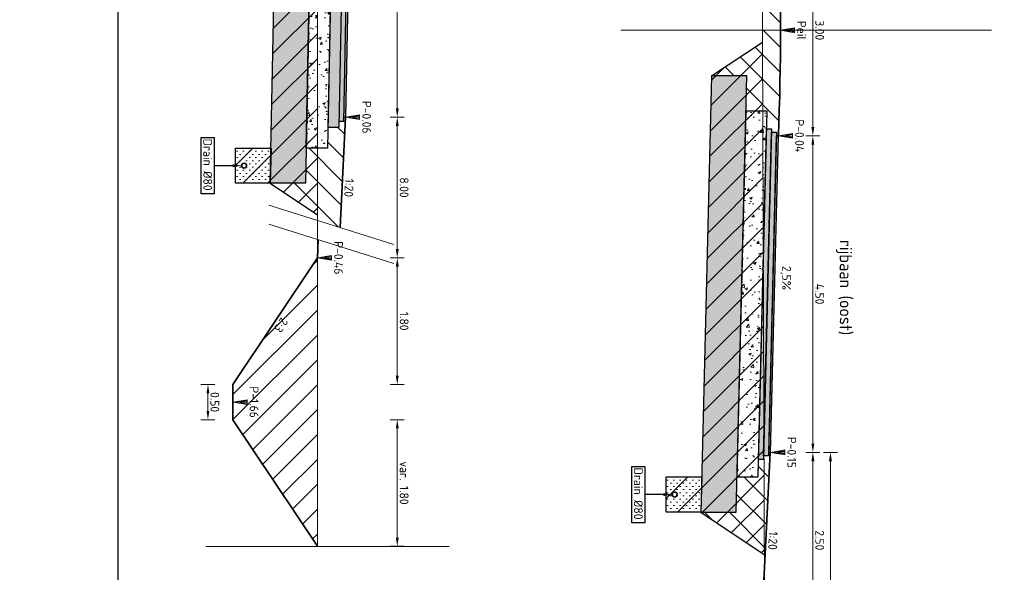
# Model space of a CAD drawing. Header units: metres. Extents: x 232680 to 233262, y 554200 to 554550.
# Tile 134 of 254: x 232738 to 232752, y 554471 to 554479. Entities that reach past the tile are written whole.
import ezdxf
from ezdxf.enums import TextEntityAlignment as Align

# ---------------------------------------------------------------- set-up
doc = ezdxf.new("R2010")
doc.units = ezdxf.units.M
doc.linetypes.add('AM-AS', pattern=[16, 10, -2, 2, -2])
doc.linetypes.add('XX-AFBREEK', pattern=[7, 4, -1, 1, -1])
doc.layers.get('Defpoints').update_dxf_attribs({"color": 241})
for name, color, linetype, lineweight in [('B-WE-GW-MAAIVELD-GD', 252, 'Continuous', 18), ('B-WE-VH-KANTOPSLUITING_TROTTOIRBAND_RWS-T25', 7, 'Continuous', 25), ('N-WE-AM-AS-GD', 7, 'AM-AS', 13), ('N-WE-GW-GROND_TEELAARDE-A', 252, 'Continuous', 15), ('N-WE-GW-GROND_ZAND_DRAINEERZAND-A', 7, 'Continuous', 18), ('N-WE-GW-GROND_ZAND_DRAINEERZAND-G', 7, 'Continuous', 25), ('N-WE-GW-MAAIVELD-035-GD', 7, 'Continuous', 35), ('N-WE-GW-ONTGRAVINGSVAK-AD', 8, 'Continuous', 13), ('N-WE-GW-ONTGRAVINGSVAK-GD', 7, 'Continuous', 25), ('N-WE-VH-KANTOPSLUITING_BETONRUG-M', 7, 'Continuous', 18), ('N-WE-VH-VERHARDING_ASFALT_DEKLAAG-GD', 7, 'Continuous', 25), ('N-WE-VH-VERHARDING_ASFALT_TUSSENLAAG_1-GD', 7, 'Continuous', 25), ('N-WE-VH-VERHARDING_ASFALT_TUSSENLAAG_2-GD', 7, 'Continuous', 25), ('N-WE-VH-VERHARDING_FUNDERING_GRANULAAT_MENG-AD', 252, 'Continuous', 18), ('N-WE-VH-VERHARDING_FUNDERING_GRANULAAT_MENG-GD', 7, 'Continuous', 25), ('N-WE-VH-VERHARDING_FUNDERING_ZAND-AD', 252, 'Continuous', 18), ('N-WE-VH-VERHARDING_FUNDERING_ZAND-GD', 7, 'Continuous', 25), ('N-WE-VH-VERKANTING-T25', 7, 'Continuous', 18), ('X-XX-AL-AFBREEKLIJN-G', 7, 'XX-AFBREEK', 13), ('X-XX-AL-T18', 7, 'Continuous', 18), ('X-XX-AL-T18-z', 7, 'Continuous', 18)]:
    doc.layers.add(name, color=color, linetype=linetype, lineweight=lineweight)
doc.layers.add('N-WE-VH-VERHARDING-AD', color=252, linetype='Continuous')
doc.styles.add('NLCS-ISO', font='NLCS-ISO.ttf')
doc.styles.add('NLCS-ISO-ANNOTATIEF-T18', font='NLCS-ISO.ttf', dxfattribs={"height": 1.8})
doc.styles.add('NLCS-ISO-ANNOTATIEF-T25', font='NLCS-ISO.ttf', dxfattribs={"height": 2.5})
doc.dimstyles.new('NLCS-ANNOTATIEF-T25-PIJL-X_L2_H1', dxfattribs={"dimtxt": 2.5, "dimasz": 2.5, "dimexe": 2, "dimexo": 2, "dimgap": 0.7, "dimtad": 1, "dimzin": 0, "dimdsep": 46, "dimtxsty": 'NLCS-ISO-ANNOTATIEF-T25', "dimcen": 0, "dimdle": 2, "dimclrd": 256, "dimclre": 256, "dimclrt": 256, "dimadec": 1, "dimazin": 0, "dimtfac": 1, "dimtofl": 0, "dimtmove": 1, "dimatfit": 0, "dimfxl": 2, "dimfxlon": 1, "dimtfillclr": 254, "dimtolj": 1, "dimtzin": 0, "dimlwd": 13, "dimlwe": 18, "dimarcsym": 0})
pattern_1 = [(37.50000000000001, (-0.1016178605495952, -2.328306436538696e-10), (-0.003149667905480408, 0.09634118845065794), [0, -0.07600000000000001, 0, -0.085, 0, -0.08125]), (7.500000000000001, (-0.1016178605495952, -2.328306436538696e-10), (0.08848883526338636, 0.141107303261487), [0, -0.041, 0, -0.0685, 0, -0.02625]), (327.5, (-0.1631178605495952, -2.328306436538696e-10), (0.1557070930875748, 0.0002829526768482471), [0, -0.025, 0, -0.09000000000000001, 0, -0.1175]), (317.5, (-0.1631178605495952, -2.328306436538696e-10), (0.1503063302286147, 0.04388377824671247), [0, -0.0125, 0, -0.059, 0, -0.0675])]
pattern_2 = [(315, (262098.8156080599, 541287.9186665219), (0.1767766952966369, 0.1767766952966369), [])]

# ---------------------------------------------------------------- blocks, each defined once
blk = doc.blocks.new('*D140')
at = {"layer": 'Defpoints', "color": 0, "transparency": 16777216}
for p in [(232748.5285132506, 554477.058837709), (232748.4185132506, 554472.5588377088), (232749.0185132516, 554472.5588377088)]:
    blk.add_point(p, dxfattribs=at)
at = {"layer": 'N-WE-VH-KANTOPSLUITING_BETONRUG-M', "linetype": 'Continuous', "lineweight": 18, "transparency": 16777216}
for p, q in [((232748.9185132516, 554477.058837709), (232749.1185132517, 554477.058837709)), ((232748.9185132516, 554472.5588377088), (232749.1185132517, 554472.5588377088))]:
    blk.add_line(p, q, dxfattribs=at)
at = {"layer": 'N-WE-VH-KANTOPSLUITING_BETONRUG-M', "linetype": 'Continuous', "lineweight": 13, "transparency": 16777216}
blk.add_line((232749.0185132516, 554476.933837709), (232749.0185132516, 554472.6838377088), dxfattribs=at)
at = {"layer": 'N-WE-VH-KANTOPSLUITING_BETONRUG-M', "transparency": 16777216}
for points in [[(232748.9976799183, 554476.933837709), (232749.039346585, 554476.933837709), (232749.0185132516, 554477.058837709)], [(232748.9976799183, 554472.6838377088), (232749.039346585, 554472.6838377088), (232749.0185132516, 554472.5588377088)]]:
    blk.add_solid(points, dxfattribs=at)
at = {"layer": 'N-WE-VH-KANTOPSLUITING_BETONRUG-M', "transparency": 16777216, "insert": (232749.1160132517, 554474.8088377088), "char_height": 0.125, "attachment_point": 5, "rotation": 270, "style": 'NLCS-ISO-ANNOTATIEF-T25'}
blk.add_mtext('\\A1;4.50', dxfattribs=at)
blk = doc.blocks.new('*D141')
at = {"layer": 'Defpoints', "color": 0, "transparency": 16777216}
for p in [(232748.5285132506, 554480.058837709), (232749.0185132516, 554480.058837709), (232748.5285132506, 554477.058837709)]:
    blk.add_point(p, dxfattribs=at)
at = {"layer": 'N-WE-VH-KANTOPSLUITING_BETONRUG-M', "linetype": 'Continuous', "lineweight": 18, "transparency": 16777216}
for p, q in [((232748.9185132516, 554480.058837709), (232749.1185132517, 554480.058837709)), ((232748.9185132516, 554477.058837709), (232749.1185132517, 554477.058837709))]:
    blk.add_line(p, q, dxfattribs=at)
at = {"layer": 'N-WE-VH-KANTOPSLUITING_BETONRUG-M', "linetype": 'Continuous', "lineweight": 13, "transparency": 16777216}
blk.add_line((232749.0185132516, 554477.183837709), (232749.0185132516, 554479.933837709), dxfattribs=at)
at = {"layer": 'N-WE-VH-KANTOPSLUITING_BETONRUG-M', "transparency": 16777216}
for points in [[(232748.9976799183, 554479.933837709), (232749.039346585, 554479.933837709), (232749.0185132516, 554480.058837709)], [(232748.9976799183, 554477.183837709), (232749.039346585, 554477.183837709), (232749.0185132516, 554477.058837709)]]:
    blk.add_solid(points, dxfattribs=at)
at = {"layer": 'N-WE-VH-KANTOPSLUITING_BETONRUG-M', "transparency": 16777216, "insert": (232749.1160132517, 554478.5588377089), "char_height": 0.125, "attachment_point": 5, "rotation": 270, "style": 'NLCS-ISO-ANNOTATIEF-T25'}
blk.add_mtext('\\A1;3.00', dxfattribs=at)
blk = doc.blocks.new('*D142')
at = {"layer": 'Defpoints', "color": 0, "transparency": 16777216}
for p in [(232748.4185132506, 554472.5588377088), (232749.0185132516, 554472.5588377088), (232748.2956561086, 554470.0588377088)]:
    blk.add_point(p, dxfattribs=at)
at = {"layer": 'N-WE-VH-KANTOPSLUITING_BETONRUG-M', "linetype": 'Continuous', "lineweight": 18, "transparency": 16777216}
for p, q in [((232748.9185132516, 554472.5588377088), (232749.1185132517, 554472.5588377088)), ((232748.9185132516, 554470.0588377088), (232749.1185132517, 554470.0588377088))]:
    blk.add_line(p, q, dxfattribs=at)
at = {"layer": 'N-WE-VH-KANTOPSLUITING_BETONRUG-M', "linetype": 'Continuous', "lineweight": 13, "transparency": 16777216}
blk.add_line((232749.0185132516, 554470.1838377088), (232749.0185132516, 554472.4338377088), dxfattribs=at)
at = {"layer": 'N-WE-VH-KANTOPSLUITING_BETONRUG-M', "transparency": 16777216}
for points in [[(232748.9976799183, 554472.4338377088), (232749.039346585, 554472.4338377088), (232749.0185132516, 554472.5588377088)], [(232748.9976799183, 554470.1838377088), (232749.039346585, 554470.1838377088), (232749.0185132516, 554470.0588377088)]]:
    blk.add_solid(points, dxfattribs=at)
at = {"layer": 'N-WE-VH-KANTOPSLUITING_BETONRUG-M', "transparency": 16777216, "insert": (232749.1160132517, 554471.3088377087), "char_height": 0.125, "attachment_point": 5, "rotation": 270, "style": 'NLCS-ISO-ANNOTATIEF-T25'}
blk.add_mtext('\\A1;2.50', dxfattribs=at)
blk = doc.blocks.new('Blok - Peilmaat randverharding')
at = {"color": 0}
for p, q in [((-0.5999999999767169, 3.499999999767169), (0.5999999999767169, 3.499999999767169)), ((0, 0), (-0.5999999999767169, 3.499999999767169)), ((-0.4000000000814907, 3.499999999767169), (0.4000000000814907, 3.499999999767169)), ((0, 0.7000000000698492), (-0.4000000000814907, 3.499999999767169)), ((-0.1999999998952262, 3.499999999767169), (0.1999999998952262, 3.499999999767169)), ((0, 1.749999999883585), (-0.1999999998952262, 3.499999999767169)), ((0.5999999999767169, 3.499999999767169), (0, 0)), ((0.4000000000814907, 3.499999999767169), (0, 0.7000000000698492)), ((0.1999999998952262, 3.499999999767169), (0, 1.749999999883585))]:
    blk.add_line(p, q, dxfattribs=at)
blk = doc.blocks.new('*D156')
at = {"layer": 'Defpoints', "color": 0, "transparency": 16777216}
for p in [(232748.4185132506, 554472.5588377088), (232749.2685012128, 554472.5588377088), (232748.4256561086, 554463.4588377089)]:
    blk.add_point(p, dxfattribs=at)
at = {"layer": 'N-WE-VH-KANTOPSLUITING_BETONRUG-M', "linetype": 'Continuous', "lineweight": 18, "transparency": 16777216}
for p, q in [((232749.1685012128, 554472.5588377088), (232749.3685012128, 554472.5588377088)), ((232749.1685012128, 554463.4588377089), (232749.3685012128, 554463.4588377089))]:
    blk.add_line(p, q, dxfattribs=at)
at = {"layer": 'N-WE-VH-KANTOPSLUITING_BETONRUG-M', "linetype": 'Continuous', "lineweight": 13, "transparency": 16777216}
blk.add_line((232749.2685012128, 554463.5838377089), (232749.2685012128, 554472.4338377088), dxfattribs=at)
at = {"layer": 'N-WE-VH-KANTOPSLUITING_BETONRUG-M', "transparency": 16777216}
for points in [[(232749.2476678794, 554472.4338377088), (232749.2893345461, 554472.4338377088), (232749.2685012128, 554472.5588377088)], [(232749.2476678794, 554463.5838377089), (232749.2893345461, 554463.5838377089), (232749.2685012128, 554463.4588377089)]]:
    blk.add_solid(points, dxfattribs=at)
at = {"layer": 'N-WE-VH-KANTOPSLUITING_BETONRUG-M', "transparency": 16777216, "insert": (232749.3660012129, 554468.0088377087), "char_height": 0.125, "attachment_point": 5, "rotation": 270, "style": 'NLCS-ISO-ANNOTATIEF-T25'}
blk.add_mtext('\\A1;9.10', dxfattribs=at)
blk = doc.blocks.new('*D94')
at = {"layer": 'Defpoints', "color": 0, "transparency": 16777216}
for p in [(232742.4965164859, 554483.3235980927), (232743.1115779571, 554483.3235980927), (232742.3763610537, 554477.3235714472)]:
    blk.add_point(p, dxfattribs=at)
at = {"layer": 'N-WE-VH-KANTOPSLUITING_BETONRUG-M', "linetype": 'Continuous', "lineweight": 18, "transparency": 16777216}
for p, q in [((232743.0115779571, 554483.3235980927), (232743.2115779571, 554483.3235980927)), ((232743.0115779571, 554477.3235714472), (232743.2115779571, 554477.3235714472))]:
    blk.add_line(p, q, dxfattribs=at)
at = {"layer": 'N-WE-VH-KANTOPSLUITING_BETONRUG-M', "linetype": 'Continuous', "lineweight": 13, "transparency": 16777216}
blk.add_line((232743.1115779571, 554477.4485714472), (232743.1115779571, 554483.1985980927), dxfattribs=at)
at = {"layer": 'N-WE-VH-KANTOPSLUITING_BETONRUG-M', "transparency": 16777216}
for points in [[(232743.0907446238, 554483.1985980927), (232743.1324112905, 554483.1985980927), (232743.1115779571, 554483.3235980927)], [(232743.0907446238, 554477.4485714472), (232743.1324112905, 554477.4485714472), (232743.1115779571, 554477.3235714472)]]:
    blk.add_solid(points, dxfattribs=at)
at = {"layer": 'N-WE-VH-KANTOPSLUITING_BETONRUG-M', "transparency": 16777216, "insert": (232743.2090779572, 554480.3235847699), "char_height": 0.125, "attachment_point": 5, "rotation": 270, "style": 'NLCS-ISO-ANNOTATIEF-T25'}
blk.add_mtext('\\A1;6.00', dxfattribs=at)
blk = doc.blocks.new('*D95')
at = {"layer": 'Defpoints', "color": 0, "transparency": 16777216}
for p in [(232740.7765164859, 554473.5235980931), (232740.4208004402, 554473.0235980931), (232740.7765164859, 554473.0235980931)]:
    blk.add_point(p, dxfattribs=at)
at = {"layer": 'N-WE-VH-KANTOPSLUITING_BETONRUG-M', "linetype": 'Continuous', "lineweight": 18, "transparency": 16777216}
for p, q in [((232740.5208004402, 554473.5235980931), (232740.3208004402, 554473.5235980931)), ((232740.5208004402, 554473.0235980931), (232740.3208004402, 554473.0235980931))]:
    blk.add_line(p, q, dxfattribs=at)
at = {"layer": 'N-WE-VH-KANTOPSLUITING_BETONRUG-M', "linetype": 'Continuous', "lineweight": 13, "transparency": 16777216}
blk.add_line((232740.4208004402, 554473.3985980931), (232740.4208004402, 554473.1485980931), dxfattribs=at)
at = {"layer": 'N-WE-VH-KANTOPSLUITING_BETONRUG-M', "transparency": 16777216}
for points in [[(232740.4416337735, 554473.3985980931), (232740.3999671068, 554473.3985980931), (232740.4208004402, 554473.5235980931)], [(232740.4416337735, 554473.1485980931), (232740.3999671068, 554473.1485980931), (232740.4208004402, 554473.0235980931)]]:
    blk.add_solid(points, dxfattribs=at)
at = {"layer": 'N-WE-VH-KANTOPSLUITING_BETONRUG-M', "transparency": 16777216, "insert": (232740.51830044, 554473.273598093), "char_height": 0.125, "attachment_point": 5, "rotation": 270, "style": 'NLCS-ISO-ANNOTATIEF-T25'}
blk.add_mtext('\\A1;0.50', dxfattribs=at)
blk = doc.blocks.new('*D96')
at = {"layer": 'Defpoints', "color": 0, "transparency": 16777216}
for p in [(232742.3765164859, 554477.3235980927), (232741.9765164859, 554475.3235980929), (232743.1115779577, 554475.3235980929)]:
    blk.add_point(p, dxfattribs=at)
at = {"layer": 'N-WE-VH-KANTOPSLUITING_BETONRUG-M', "linetype": 'Continuous', "lineweight": 18, "transparency": 16777216}
for p, q in [((232743.0115779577, 554477.3235980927), (232743.2115779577, 554477.3235980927)), ((232743.0115779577, 554475.3235980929), (232743.2115779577, 554475.3235980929))]:
    blk.add_line(p, q, dxfattribs=at)
at = {"layer": 'N-WE-VH-KANTOPSLUITING_BETONRUG-M', "linetype": 'Continuous', "lineweight": 13, "transparency": 16777216}
blk.add_line((232743.1115779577, 554477.1985980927), (232743.1115779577, 554475.4485980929), dxfattribs=at)
at = {"layer": 'N-WE-VH-KANTOPSLUITING_BETONRUG-M', "transparency": 16777216}
for points in [[(232743.0907446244, 554477.1985980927), (232743.132411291, 554477.1985980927), (232743.1115779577, 554477.3235980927)], [(232743.0907446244, 554475.4485980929), (232743.132411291, 554475.4485980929), (232743.1115779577, 554475.3235980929)]]:
    blk.add_solid(points, dxfattribs=at)
at = {"layer": 'N-WE-VH-KANTOPSLUITING_BETONRUG-M', "transparency": 16777216, "insert": (232743.2090779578, 554476.3235980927), "char_height": 0.125, "attachment_point": 5, "rotation": 270, "style": 'NLCS-ISO-ANNOTATIEF-T25'}
blk.add_mtext('\\A1;8.00', dxfattribs=at)
blk = doc.blocks.new('*D97')
at = {"layer": 'Defpoints', "color": 0, "transparency": 16777216}
for p in [(232741.9765164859, 554475.3235980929), (232740.7765164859, 554473.5235980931), (232743.111577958, 554473.5235980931)]:
    blk.add_point(p, dxfattribs=at)
at = {"layer": 'N-WE-VH-KANTOPSLUITING_BETONRUG-M', "linetype": 'Continuous', "lineweight": 18, "transparency": 16777216}
for p, q in [((232743.011577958, 554475.3235980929), (232743.211577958, 554475.3235980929)), ((232743.011577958, 554473.5235980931), (232743.211577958, 554473.5235980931))]:
    blk.add_line(p, q, dxfattribs=at)
at = {"layer": 'N-WE-VH-KANTOPSLUITING_BETONRUG-M', "linetype": 'Continuous', "lineweight": 13, "transparency": 16777216}
blk.add_line((232743.111577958, 554475.1985980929), (232743.111577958, 554473.6485980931), dxfattribs=at)
at = {"layer": 'N-WE-VH-KANTOPSLUITING_BETONRUG-M', "transparency": 16777216}
for points in [[(232743.0907446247, 554475.1985980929), (232743.1324112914, 554475.1985980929), (232743.111577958, 554475.3235980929)], [(232743.0907446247, 554473.6485980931), (232743.1324112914, 554473.6485980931), (232743.111577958, 554473.5235980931)]]:
    blk.add_solid(points, dxfattribs=at)
at = {"layer": 'N-WE-VH-KANTOPSLUITING_BETONRUG-M', "transparency": 16777216, "insert": (232743.2090779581, 554474.4235980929), "char_height": 0.125, "attachment_point": 5, "rotation": 270, "style": 'NLCS-ISO-ANNOTATIEF-T25'}
blk.add_mtext('\\A1;1.80', dxfattribs=at)
blk = doc.blocks.new('*D98')
at = {"layer": 'Defpoints', "color": 0, "transparency": 16777216}
for p in [(232740.7765164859, 554473.0235980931), (232741.9765164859, 554471.223598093), (232743.1115779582, 554471.223598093)]:
    blk.add_point(p, dxfattribs=at)
at = {"layer": 'N-WE-VH-KANTOPSLUITING_BETONRUG-M', "linetype": 'Continuous', "lineweight": 18, "transparency": 16777216}
for p, q in [((232743.0115779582, 554473.0235980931), (232743.2115779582, 554473.0235980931)), ((232743.0115779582, 554471.223598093), (232743.2115779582, 554471.223598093))]:
    blk.add_line(p, q, dxfattribs=at)
at = {"layer": 'N-WE-VH-KANTOPSLUITING_BETONRUG-M', "linetype": 'Continuous', "lineweight": 13, "transparency": 16777216}
blk.add_line((232743.1115779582, 554472.8985980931), (232743.1115779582, 554471.348598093), dxfattribs=at)
at = {"layer": 'N-WE-VH-KANTOPSLUITING_BETONRUG-M', "transparency": 16777216}
for points in [[(232743.0907446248, 554472.8985980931), (232743.1324112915, 554472.8985980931), (232743.1115779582, 554473.0235980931)], [(232743.0907446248, 554471.348598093), (232743.1324112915, 554471.348598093), (232743.1115779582, 554471.223598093)]]:
    blk.add_solid(points, dxfattribs=at)
at = {"layer": 'N-WE-VH-KANTOPSLUITING_BETONRUG-M', "transparency": 16777216, "insert": (232743.2091253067, 554472.1235980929), "char_height": 0.125, "attachment_point": 5, "rotation": 270, "style": 'NLCS-ISO-ANNOTATIEF-T25'}
blk.add_mtext('\\A1;var. 1.80', dxfattribs=at)

msp = doc.modelspace()

# ---------------------------------------------------------------- hatches: boundary and pattern name
at = {"layer": 'N-WE-GW-GROND_TEELAARDE-A'}
h = msp.add_hatch(dxfattribs=at)
h.set_pattern_fill('AGW-WERK_AANVULLEN', color=256, style=0, pattern_type=2)
h.set_pattern_definition(pattern_2)
edge = h.paths.add_edge_path()
edge.add_line((232748.3009858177, 554478.7275146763), (232747.5790012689, 554479.2088377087))
edge.add_line((232747.5790012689, 554479.2088377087), (232748.0791506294, 554479.2088377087))
edge.add_line((232748.0791506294, 554479.2088377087), (232748.0669286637, 554479.7088272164))
edge.add_line((232748.0669286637, 554479.7088272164), (232748.3674570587, 554479.7088377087))
edge.add_line((232748.3674570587, 554479.7088377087), (232748.3610284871, 554479.9588377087))
edge.add_line((232748.3610284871, 554479.9588377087), (232748.4310516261, 554479.9588377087))
edge.add_line((232748.4310516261, 554479.9588377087), (232748.4297691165, 554480.0087091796))
edge.add_line((232748.4297691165, 554480.0087091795), (232748.4997890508, 554480.0088377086))
edge.add_line((232748.4997890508, 554480.0088377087), (232748.4985033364, 554480.0588377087))
edge.add_line((232748.4985033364, 554480.0588377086), (232748.5285132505, 554480.0588377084))
edge.add_arc((232711.0435131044, 554478.5588377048), 37.5150001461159, 6.04512706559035e-09, 2.2915256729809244, ccw=False)
edge.add_line((232748.5585132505, 554478.5588377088), (232748.3015755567, 554478.5588377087))
edge.add_line((232748.3015755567, 554478.5588377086), (232748.3009858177, 554478.7275146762))
h = msp.add_hatch(dxfattribs=at)
h.set_pattern_fill('AGW-WERK_AANVULLEN', color=256, style=0, pattern_type=2)
h.set_pattern_definition(pattern_2)
edge = h.paths.add_edge_path()
edge.add_line((232748.3021625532, 554478.3909452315), (232747.5790012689, 554477.9088377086))
edge.add_line((232747.5790012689, 554477.9088377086), (232748.0791506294, 554477.9088377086))
edge.add_line((232748.0791506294, 554477.9088377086), (232748.0669286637, 554477.4088482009))
edge.add_line((232748.0669286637, 554477.4088482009), (232748.3674570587, 554477.4088377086))
edge.add_line((232748.3674570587, 554477.4088377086), (232748.3610284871, 554477.1588377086))
edge.add_line((232748.3610284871, 554477.1588377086), (232748.4310516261, 554477.1588377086))
edge.add_line((232748.4310516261, 554477.1588377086), (232748.4297691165, 554477.1089662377))
edge.add_line((232748.4297691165, 554477.1089662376), (232748.4997890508, 554477.1088377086))
edge.add_line((232748.4997890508, 554477.1088377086), (232748.4985033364, 554477.0588377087))
edge.add_line((232748.4985033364, 554477.0588377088), (232748.5285132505, 554477.0588377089))
edge.add_arc((232711.0435131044, 554478.5588377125), 37.5150001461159, -2.291525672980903, -6.045140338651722e-09)
edge.add_line((232748.5585132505, 554478.5588377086), (232748.3015755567, 554478.5588377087))
edge.add_line((232748.3015755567, 554478.5588377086), (232748.3021625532, 554478.3909452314))
h = msp.add_hatch(dxfattribs=at)
h.set_pattern_fill('AGW-WERK_AANVULLEN', color=256, angle=90, style=0, pattern_type=2)
h.set_pattern_definition([(135, (-9.632608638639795, 35.73806889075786), (-0.1767766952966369, -0.1767766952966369), [])])
h.paths.add_polyline_path([(232741.9765164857, 554475.8558909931), (232742.2980575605, 554475.754419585), (232742.3765164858, 554477.3235980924), (232742.3464924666, 554477.3235980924), (232742.3453104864, 554477.2635980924), (232742.2852984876, 554477.2635980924), (232742.2836984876, 554477.1835980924), (232742.2036824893, 554477.1835980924), (232742.1236664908, 554477.1835980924), (232742.1176664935, 554476.8835980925), (232741.8176700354, 554476.8867750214), (232741.8076064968, 554476.3835980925), (232741.3075065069, 554476.3835980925), (232741.9765164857, 554475.9375914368)])
h = msp.add_hatch(dxfattribs=at)
h.set_pattern_fill('AGW-WERK_AANVULLEN', color=256, style=0, pattern_type=2)
h.set_pattern_definition([(315, (11637.46998499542, 27721.54337058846), (0.1767766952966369, 0.1767766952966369), [])])
h.paths.add_polyline_path([(232748.2399069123, 554472.2088377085), (232747.9398172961, 554472.2088377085), (232747.9275950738, 554471.7088377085), (232747.4274457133, 554471.7088377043), (232748.3476826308, 554471.0957680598), (232748.4135132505, 554472.5588377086), (232748.3885042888, 554472.5588377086), (232748.3872820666, 554472.5088377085), (232748.3172624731, 554472.5088377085), (232748.3160389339, 554472.4588377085), (232748.2460391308, 554472.4588377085)])
at = {"layer": 'N-WE-GW-GROND_ZAND_DRAINEERZAND-A'}
h = msp.add_hatch(dxfattribs=at)
h.set_pattern_fill('AGW-GROND_ZAND_DRAINZAND', color=256, pattern_type=2)
h.set_pattern_definition([(45, (234471.9581842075, 552994.4684777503), (-0.04490128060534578, 0.04490128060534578), [0, -0.06350000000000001])])
h.paths.add_polyline_path([(232740.9110952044, 554476.6077327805), (232740.9067439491, 554476.6125058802), (232740.903343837, 554476.61799725), (232740.9010106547, 554476.6240198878), (232740.899823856, 554476.6303686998), (232740.899823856, 554476.6368274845), (232740.9010106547, 554476.6431762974), (232740.903343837, 554476.6491989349), (232740.9067439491, 554476.6546903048), (232740.9110952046, 554476.6594634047), (232740.9162494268, 554476.6633556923), (232740.9220310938, 554476.6662346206), (232740.9282433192, 554476.668002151), (232740.9346745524, 554476.6685980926), (232740.9411057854, 554476.6680021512), (232740.9473180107, 554476.6662346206), (232740.953099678, 554476.6633556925), (232740.9582538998, 554476.6594634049), (232740.9626051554, 554476.6546903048), (232740.9660052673, 554476.6491989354), (232740.9683384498, 554476.6431762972), (232740.9695252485, 554476.6368274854), (232740.9695252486, 554476.6303687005), (232740.9683384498, 554476.624019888), (232740.9660052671, 554476.6179972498), (232740.9626051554, 554476.6125058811), (232740.9582539, 554476.607732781), (232740.9530996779, 554476.6038404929), (232740.9473180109, 554476.6009615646), (232740.9411057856, 554476.5991940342), (232740.9346745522, 554476.5985980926), (232740.9282433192, 554476.599194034), (232740.9220310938, 554476.6009615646), (232740.9162494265, 554476.6038404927)], flags=16)
h.paths.add_polyline_path([(232740.8128588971, 554476.8835980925), (232740.8128588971, 554476.3835980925), (232741.3075065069, 554476.3835980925), (232741.3175065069, 554476.8835980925)])
h = msp.add_hatch(dxfattribs=at)
h.set_pattern_fill('AGW-GROND_ZAND_DRAINZAND', color=256, pattern_type=2)
h.set_pattern_definition([(45, (234478.078123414, 552989.7937173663), (-0.04490128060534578, 0.04490128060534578), [0, -0.06350000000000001])])
h.paths.add_polyline_path([(232747.0310344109, 554471.9329723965), (232747.0266831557, 554471.9377454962), (232747.0232830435, 554471.943236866), (232747.0209498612, 554471.9492595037), (232747.0197630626, 554471.9556083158), (232747.0197630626, 554471.9620671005), (232747.0209498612, 554471.9684159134), (232747.0232830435, 554471.9744385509), (232747.0266831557, 554471.9799299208), (232747.0310344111, 554471.9847030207), (232747.0361886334, 554471.9885953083), (232747.0419703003, 554471.9914742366), (232747.0481825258, 554471.9932417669), (232747.0546137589, 554471.9938377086), (232747.0610449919, 554471.9932417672), (232747.0672572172, 554471.9914742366), (232747.0730388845, 554471.9885953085), (232747.0781931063, 554471.9847030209), (232747.0825443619, 554471.9799299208), (232747.0859444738, 554471.9744385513), (232747.0882776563, 554471.9684159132), (232747.089464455, 554471.9620671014), (232747.0894644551, 554471.9556083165), (232747.0882776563, 554471.949259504), (232747.0859444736, 554471.9432368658), (232747.0825443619, 554471.9377454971), (232747.0781931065, 554471.932972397), (232747.0730388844, 554471.9290801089), (232747.0672572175, 554471.9262011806), (232747.0610449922, 554471.9244336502), (232747.0546137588, 554471.9238377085), (232747.0481825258, 554471.92443365), (232747.0419703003, 554471.9262011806), (232747.036188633, 554471.9290801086)], flags=16)
h.paths.add_polyline_path([(232746.9327981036, 554472.2088377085), (232746.9327981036, 554471.7088377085), (232747.4274457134, 554471.7088377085), (232747.4396679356, 554472.2088377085)])
at = {"layer": 'N-WE-GW-ONTGRAVINGSVAK-AD'}
h = msp.add_hatch(dxfattribs=at)
h.set_pattern_fill('AGW-WERK_ONTGRAVEN', color=256, angle=90, style=0, pattern_type=2)
h.set_pattern_definition([(225, (-9.632608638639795, 35.73806889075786), (0.1767766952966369, -0.1767766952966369), [])])
h.paths.add_polyline_path([(232741.9765164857, 554485.993383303), (232741.9765164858, 554475.9375914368), (232741.3075065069, 554476.3835980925), (232740.8128588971, 554476.3835980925), (232740.8128588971, 554476.8835980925), (232741.3175065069, 554476.8835980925), (232741.4551065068, 554483.7635980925), (232740.970458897, 554483.7635980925), (232740.970458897, 554484.2635980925), (232741.0918386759, 554484.2635980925), (232741.0918386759, 554485.4035980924)])
h = msp.add_hatch(dxfattribs=at)
h.set_pattern_fill('AGW-WERK_ONTGRAVEN', color=256, style=0, pattern_type=2)
h.set_pattern_definition([(45, (11637.46998499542, 27721.54337058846), (-0.1767766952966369, 0.1767766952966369), [])])
h.paths.add_polyline_path([(232748.327623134, 554471.1087194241), (232748.302162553, 554478.3909452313), (232747.5790012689, 554477.9088377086), (232747.4396679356, 554472.2088377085), (232746.9327981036, 554472.2088377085), (232746.9327981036, 554471.7088377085), (232747.4274457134, 554471.7088377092)])
h.paths.add_polyline_path([(232748.3460119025, 554464.8088646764), (232748.3485249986, 554465.1303759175), (232748.3284978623, 554470.8585299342), (232748.2885132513, 554470.0588377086), (232747.0885132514, 554468.2588377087), (232747.0885132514, 554467.7588377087), (232748.2885132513, 554465.9588377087)])
h = msp.add_hatch(dxfattribs=at)
h.set_pattern_fill('AGW-WERK_ONTGRAVEN', color=256, angle=90, style=0, pattern_type=2)
h.set_pattern_definition([(225, (-6.470226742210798, 37.09586534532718), (0.1767766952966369, -0.1767766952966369), [])])
h.paths.add_polyline_path([(232740.7765164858, 554473.5235980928), (232740.7765164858, 554473.0235980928), (232741.9765164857, 554471.2235980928), (232741.9765164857, 554475.3235980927)])
at = {"layer": 'N-WE-VH-VERHARDING-AD'}
for points in [[(232742.4965164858, 554483.3235980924), (232742.3765164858, 554477.3235980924), (232742.3465104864, 554477.3235980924), (232742.3453104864, 554477.2635980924), (232742.2852984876, 554477.2635980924), (232742.2836984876, 554477.1835980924), (232742.1236664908, 554477.1835980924), (232742.2492664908, 554483.4635980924), (232742.4092984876, 554483.4635980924), (232742.4076984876, 554483.3835980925), (232742.4677104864, 554483.3835980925), (232742.4665104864, 554483.3235980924)], [(232748.5285132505, 554477.0588377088), (232748.4185132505, 554472.5588377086), (232748.3885044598, 554472.558844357), (232748.3872820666, 554472.5088377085), (232748.3172624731, 554472.5088377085), (232748.3160389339, 554472.4588377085), (232748.2460391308, 554472.4588377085), (232748.3610284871, 554477.1588377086), (232748.4310516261, 554477.1588377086), (232748.4297692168, 554477.1089662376), (232748.4997890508, 554477.1088377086), (232748.4985033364, 554477.0588377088)]]:
    msp.add_hatch(color=256, dxfattribs=at).paths.add_polyline_path(points)
at = {"layer": 'N-WE-VH-VERHARDING_FUNDERING_GRANULAAT_MENG-AD'}
h = msp.add_hatch(dxfattribs=at)
h.set_pattern_fill('AVH-FUNDERING_GRANULAAT_MENG_01', color=256, pattern_type=2)
h.set_pattern_definition([(49.99999999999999, (232741.9576091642, 554480.5856597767), (0.3586300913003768, -0.03137606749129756), [0.03750000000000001, -0.4125]), (355, (232741.9576091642, 554480.5856597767), (-0.06937566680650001, 0.376096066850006), [0.03, -0.33]), (100.4514, (232741.9874950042, 554480.5830451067), (0.2892546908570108, 0.3447197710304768), [0.03187009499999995, -0.3505710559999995]), (46.18420000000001, (232741.9576091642, 554480.6856597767), (0.5336205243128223, -0.08275950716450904), [0.05625, -0.61875]), (96.63559999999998, (232742.0020775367, 554480.6787631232), (0.4673313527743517, 0.4870589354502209), [0.04780514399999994, -0.5258564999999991]), (351.1842, (232741.9576091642, 554480.6856597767), (0.4673309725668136, 0.4870593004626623), [0.04500000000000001, -0.4950000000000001]), (21, (232742.0076091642, 554480.6606597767), (0.2984535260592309, -0.2013094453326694), [0.03750000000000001, -0.4125]), (326.0000000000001, (232742.0076091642, 554480.6606597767), (0.1216576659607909, 0.3625750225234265), [0.03, -0.33]), (71.4514, (232742.0324802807, 554480.6438839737), (0.420111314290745, 0.1612652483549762), [0.03187009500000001, -0.350571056]), (37.50000000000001, (232741.9576091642, 554480.5856597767), (0.006079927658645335, 0.1664469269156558), [0, -0.326, 0, -0.335, 0, -0.33125]), (7.500000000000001, (232741.9576091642, 554480.5856597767), (0.1315347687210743, 0.1972058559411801), [0, -0.191, 0, -0.3185, 0, -0.12625]), (327.5, (232741.8461091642, 554480.5856597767), (0.2669112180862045, -0.01127743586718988), [0, -0.125, 0, -0.39, 0, -0.5175]), (317.5, (232741.7961091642, 554480.5856597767), (0.2915930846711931, 0.05005249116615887), [0, -0.1625, 0, -0.259, 0, -0.3675])])
h.paths.add_polyline_path([(232742.1176664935, 554476.8835980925), (232741.8176064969, 554476.8835980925), (232741.9552064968, 554483.7635980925), (232742.2552664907, 554483.7635980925)])
h = msp.add_hatch(dxfattribs=at)
h.set_pattern_fill('AVH-FUNDERING_GRANULAAT_MENG_01', color=256, pattern_type=2)
h.set_pattern_definition([(49.99999999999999, (232748.0033729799, 554474.8088429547), (0.3586300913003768, -0.03137606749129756), [0.03750000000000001, -0.4125]), (355, (232748.0033729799, 554474.8088429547), (-0.06937566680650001, 0.376096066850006), [0.03, -0.33]), (100.4514, (232748.0332588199, 554474.8062282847), (0.2892546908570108, 0.3447197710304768), [0.03187009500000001, -0.350571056]), (46.18420000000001, (232748.0033729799, 554474.9088429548), (0.5336205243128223, -0.08275950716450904), [0.05625, -0.61875]), (96.63559999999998, (232748.0478413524, 554474.9019463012), (0.4673313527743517, 0.4870589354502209), [0.04780514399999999, -0.5258565]), (351.1842, (232748.0033729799, 554474.9088429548), (0.4673309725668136, 0.4870593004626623), [0.04500000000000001, -0.4950000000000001]), (21, (232748.0533729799, 554474.8838429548), (0.2984535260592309, -0.2013094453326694), [0.03750000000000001, -0.4125]), (326.0000000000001, (232748.0533729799, 554474.8838429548), (0.1216576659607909, 0.3625750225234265), [0.03, -0.33]), (71.4514, (232748.0782440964, 554474.8670671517), (0.420111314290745, 0.1612652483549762), [0.03187009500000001, -0.350571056]), (37.50000000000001, (232748.0033729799, 554474.8088429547), (0.006079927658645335, 0.1664469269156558), [0, -0.326, 0, -0.335, 0, -0.33125]), (7.500000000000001, (232748.0033729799, 554474.8088429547), (0.1315347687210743, 0.1972058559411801), [0, -0.191, 0, -0.3185, 0, -0.12625]), (327.5, (232747.8918729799, 554474.8088429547), (0.2669112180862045, -0.01127743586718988), [0, -0.125, 0, -0.39, 0, -0.5175]), (317.5, (232747.8418729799, 554474.8088429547), (0.2915930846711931, 0.05005249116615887), [0, -0.1625, 0, -0.259, 0, -0.3675])])
h.paths.add_polyline_path([(232748.3674570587, 554477.4088377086), (232748.2399069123, 554472.2088377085), (232747.9398172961, 554472.2088377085), (232748.0669286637, 554477.4088482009)])
at = {"layer": 'N-WE-VH-VERHARDING_FUNDERING_ZAND-AD'}
h = msp.add_hatch(dxfattribs=at)
h.set_pattern_fill('AVH-FUNDERING_ZAND', color=256, pattern_type=2)
h.set_pattern_definition([(37.50000000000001, (-9.632608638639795, 35.73806889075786), (-0.003149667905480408, 0.09634118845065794), [0, -0.07600000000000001, 0, -0.085, 0, -0.08125]), (7.500000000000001, (-9.632608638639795, 35.73806889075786), (0.08848883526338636, 0.141107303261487), [0, -0.041, 0, -0.0685, 0, -0.02625]), (327.5, (-9.694108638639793, 35.73806889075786), (0.1557070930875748, 0.0002829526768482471), [0, -0.025, 0, -0.09000000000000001, 0, -0.1175]), (317.5, (-9.694108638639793, 35.73806889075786), (0.1503063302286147, 0.04388377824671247), [0, -0.0125, 0, -0.059, 0, -0.0675])])
h.paths.add_polyline_path([(232741.9652064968, 554484.2635980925), (232741.8076064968, 554476.3835980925), (232741.3075065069, 554476.3835980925), (232741.4651065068, 554484.2635980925), (232741.0918386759, 554484.1735980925), (232741.0918386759, 554485.3235980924), (232741.7918386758, 554485.3235980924), (232741.7918386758, 554484.2635980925)])
h = msp.add_hatch(dxfattribs=at)
h.set_pattern_fill('AVH-FUNDERING_ZAND', color=256, pattern_type=2)
h.set_pattern_definition(pattern_1)
h.paths.add_polyline_path([(232748.0791506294, 554477.9088377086), (232747.9275950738, 554471.7088377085), (232747.4274457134, 554471.7088377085), (232747.5790012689, 554477.9088377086)])
at = {"layer": 'N-WE-VH-VERHARDING_FUNDERING_ZAND-GD'}
h = msp.add_hatch(dxfattribs=at)
h.set_pattern_fill('AVH-FUNDERING_ZAND', color=256, pattern_type=2)
h.set_pattern_definition(pattern_1)
h.paths.add_polyline_path([(232747.5790012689, 554477.9088377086), (232747.4274457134, 554471.7088377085), (232747.9275950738, 554471.7088377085), (232748.0791506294, 554477.9088377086)])

# ---------------------------------------------------------------- linework, layer by layer
at = {"color": 0, "lineweight": -2}
for p, q in [((232740.3264273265, 554476.2338980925), (232740.3264273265, 554477.0332980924)), ((232740.3264273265, 554477.0332980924), (232740.5085227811, 554477.0332980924)), ((232740.5085227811, 554477.0332980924), (232740.5085227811, 554476.2338980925)), ((232740.5085227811, 554476.2338980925), (232740.3264273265, 554476.2338980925)), ((232746.4463665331, 554471.5591377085), (232746.4463665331, 554472.3585377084)), ((232746.4463665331, 554472.3585377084), (232746.6284619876, 554472.3585377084)), ((232746.6284619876, 554472.3585377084), (232746.6284619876, 554471.5591377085)), ((232746.6284619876, 554471.5591377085), (232746.4463665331, 554471.5591377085))]:
    msp.add_line(p, q, dxfattribs=at)
at = {"linetype": 'ByBlock', "lineweight": -2}
for p, q in [((232740.7736745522, 554476.6335980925), (232740.5085227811, 554476.6335980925)), ((232746.8936137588, 554471.9588377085), (232746.6284619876, 554471.9588377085))]:
    msp.add_line(p, q, dxfattribs=at)
at = {"lineweight": 35}
for centre in [(232740.9346745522, 554476.6335980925), (232747.0546137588, 554471.9588377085)]:
    msp.add_ellipse(centre, major_axis=(-0.02474873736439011, 0.02474873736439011), ratio=0.9999999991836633, start_param=2.356194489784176, end_param=8.639379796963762, dxfattribs=at)
for points in [[(232740.7736745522, 554476.6545980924), (232740.8996745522, 554476.6335980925), (232740.7736745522, 554476.6125980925)], [(232746.8936137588, 554471.9798377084), (232747.0196137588, 554471.9588377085), (232746.8936137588, 554471.9378377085)]]:
    msp.add_solid(points)
at = {"layer": 'B-WE-GW-MAAIVELD-GD', "flags": 128}
for points in [[(232741.9765164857, 554471.2218847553), (232741.9765164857, 554487.8180264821)], [(232748.2692029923, 554487.8180264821), (232748.3485249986, 554465.1303759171), (232748.2608393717, 554453.9123746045)]]:
    msp.add_lwpolyline(points, dxfattribs=at)
at = {"layer": 'Defpoints'}
for points in [[(232763.7439114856, 554488.0180264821), (232763.7439114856, 554453.7123746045), (232739.1457672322, 554453.7123746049), (232739.1457672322, 554488.0180264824)], [(232739.1457672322, 554487.9180264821), (232711.4116148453, 554487.9180264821), (232711.4116148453, 554442.4629015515), (232739.1457672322, 554442.4629015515)]]:
    msp.add_lwpolyline(points, close=True, dxfattribs=at)
at = {"layer": 'N-WE-AM-AS-GD'}
msp.add_lwpolyline([(232746.2894395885, 554478.5588377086), (232751.5555150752, 554478.5588377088)], dxfattribs=at)
at = {"layer": 'N-WE-GW-GROND_ZAND_DRAINEERZAND-G'}
for points in [[(232740.8128588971, 554476.3835980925), (232740.8128588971, 554476.8835980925), (232741.3175065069, 554476.8835980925), (232741.3075065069, 554476.3835980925)], [(232746.9327981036, 554471.7088377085), (232746.9327981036, 554472.2088377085), (232747.4396679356, 554472.2088377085), (232747.4274457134, 554471.7088377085)]]:
    msp.add_lwpolyline(points, close=True, dxfattribs=at)
at = {"layer": 'N-WE-GW-MAAIVELD-035-GD'}
msp.add_lwpolyline([(232748.5285132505, 554477.0588377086, 0.0200000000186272), (232748.5285132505, 554480.0588377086)], format="xyb", dxfattribs=at)
for points in [[(232742.3765164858, 554477.3235980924), (232742.2980575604, 554475.7544195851)], [(232741.989491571, 554475.5830997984), (232741.9765164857, 554475.3235980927)], [(232741.9765164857, 554471.2235980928), (232740.7765164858, 554473.0235980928), (232740.7765164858, 554473.5235980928), (232741.9765164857, 554475.3235980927)], [(232748.4135132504, 554463.4588377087), (232748.2885132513, 554465.9588377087), (232747.0885132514, 554467.7588377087), (232747.0885132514, 554468.2588377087), (232748.2885132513, 554470.0588377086), (232748.4135132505, 554472.5588377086)]]:
    msp.add_lwpolyline(points, dxfattribs=at)
at = {"layer": 'N-WE-GW-ONTGRAVINGSVAK-GD'}
for points in [[(232747.5790012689, 554477.9088377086), (232748.3021625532, 554478.3909452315)], [(232741.3075065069, 554476.3835980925), (232741.9765164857, 554475.9375914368)], [(232747.4274457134, 554471.7088377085), (232748.3405755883, 554471.1000844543)]]:
    msp.add_lwpolyline(points, dxfattribs=at)
at = {"layer": 'N-WE-VH-VERHARDING_ASFALT_DEKLAAG-GD', "flags": 128}
for points in [[(232742.2836984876, 554477.1835980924), (232742.4092984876, 554483.4635980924), (232742.2492664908, 554483.4635980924), (232742.1236664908, 554477.1835980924), (232742.2836984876, 554477.1835980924)], [(232742.4076984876, 554483.3835980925), (232742.4677104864, 554483.3835980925), (232742.3453104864, 554477.2635980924), (232742.2852984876, 554477.2635980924)], [(232742.4665104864, 554483.3235980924), (232742.4965164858, 554483.3235980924), (232742.3765164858, 554477.3235980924), (232742.3465104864, 554477.3235980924)]]:
    msp.add_lwpolyline(points, dxfattribs=at)
msp.add_lwpolyline([(232748.4185132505, 554472.5588377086), (232748.5285132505, 554477.0588377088), (232748.4985033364, 554477.0588377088), (232748.3885042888, 554472.5588377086)], close=True, dxfattribs=at)
at = {"layer": 'N-WE-VH-VERHARDING_ASFALT_TUSSENLAAG_1-GD', "flags": 128}
msp.add_lwpolyline([(232748.3172624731, 554472.5088377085), (232748.4297692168, 554477.1089662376), (232748.4997890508, 554477.1088377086), (232748.3872820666, 554472.5088377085)], close=True, dxfattribs=at)
at = {"layer": 'N-WE-VH-VERHARDING_ASFALT_TUSSENLAAG_2-GD', "flags": 128}
msp.add_lwpolyline([(232748.2460391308, 554472.4588377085), (232748.3610284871, 554477.1588377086), (232748.4310516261, 554477.1588377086), (232748.3160389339, 554472.4588377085)], close=True, dxfattribs=at)
at = {"layer": 'N-WE-VH-VERHARDING_FUNDERING_GRANULAAT_MENG-GD', "flags": 128}
for points in [[(232742.1176664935, 554476.8835980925), (232741.8176064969, 554476.8835980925), (232741.9552064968, 554483.7635980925), (232742.2552664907, 554483.7635980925)], [(232748.0669286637, 554477.4088482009), (232747.9398172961, 554472.2088377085), (232748.2399069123, 554472.2088377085), (232748.3674570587, 554477.4088377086)]]:
    msp.add_lwpolyline(points, close=True, dxfattribs=at)
at = {"layer": 'N-WE-VH-VERHARDING_FUNDERING_ZAND-GD', "flags": 128}
for points in [[(232741.9652064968, 554484.2635980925), (232741.8076064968, 554476.3835980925), (232741.3075065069, 554476.3835980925), (232741.4651065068, 554484.2635980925)], [(232747.5790012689, 554477.9088377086), (232747.4274457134, 554471.7088377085), (232747.9275950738, 554471.7088377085), (232748.0791506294, 554477.9088377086)]]:
    msp.add_lwpolyline(points, close=True, dxfattribs=at)
at = {"layer": 'X-XX-AL-AFBREEKLIJN-G', "ltscale": 1.5, "flags": 128}
for points in [[(232741.2883727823, 554476.0730542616), (232743.0619484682, 554475.5133521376)], [(232741.2883727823, 554475.8043577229), (232743.0619484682, 554475.2446555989)]]:
    msp.add_lwpolyline(points, dxfattribs=at)
at = {"layer": 'X-XX-AL-AFBREEKLIJN-G', "ltscale": 1.5}
msp.add_lwpolyline([(232740.3893178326, 554471.2218847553), (232743.8492429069, 554471.2218847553)], dxfattribs=at)

# ---------------------------------------------------------------- block references
at = {"layer": 'X-XX-AL-T18', "xscale": -0.05714285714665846, "yscale": 0.05714285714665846, "zscale": 0.05714285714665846, "rotation": 270}
for p in [(232748.5585132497, 554478.5588377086), (232742.3765164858, 554477.3235980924), (232748.5285132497, 554477.0588377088), (232741.9765164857, 554475.3235980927), (232740.7765164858, 554473.2735980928), (232748.4185132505, 554472.5588377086)]:
    msp.add_blockref('Blok - Peilmaat randverharding', p, dxfattribs=at)

# ---------------------------------------------------------------- texts
at = {"style": 'NLCS-ISO'}
for p in [(232740.3545227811, 554477.0178980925), (232746.4744619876, 554472.3431377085)]:
    msp.add_text('Drain Ø80', height=0.1260000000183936, rotation=270, dxfattribs=at).set_placement(p)
at = {"layer": 'B-WE-VH-KANTOPSLUITING_TROTTOIRBAND_RWS-T25', "style": 'NLCS-ISO-ANNOTATIEF-T25'}
msp.add_text('rijbaan (oost)', height=0.175, rotation=270, dxfattribs=at).set_placement((232749.4706114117, 554474.9015449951), align=Align.MIDDLE)
at = {"layer": 'N-WE-VH-VERKANTING-T25', "style": 'NLCS-ISO-ANNOTATIEF-T18'}
msp.add_text('2,5%%%', height=0.125, rotation=269.6727673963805, dxfattribs=at).set_placement((232748.5459806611, 554475.0371560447), align=Align.BOTTOM_CENTER)
at = {"layer": 'X-XX-AL-T18', "style": 'NLCS-ISO'}
for s, p in [('Peil', (232748.7585132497, 554478.5588377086)), ('P-0.06', (232742.5765164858, 554477.3235980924)), ('P-0.04', (232748.7285132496, 554477.0588377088)), ('P-0.46', (232742.1765164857, 554475.3235980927)), ('P-1.66', (232740.9765164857, 554473.2735980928)), ('P-0.15', (232748.6185132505, 554472.5588377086))]:
    msp.add_text(s, height=0.125, rotation=270, dxfattribs=at).set_placement(p, align=Align.BOTTOM_CENTER)
at = {"layer": 'X-XX-AL-T18-z', "style": 'NLCS-ISO'}
for s, rotation, p in [('1:20', 267.1375947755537, (232742.3265164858, 554476.3235980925)), ('2:3', 236.3099324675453, (232741.3765164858, 554474.4235980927)), ('1:20', 267.1375947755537, (232748.3510132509, 554471.3088377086))]:
    msp.add_text(s, height=0.125, rotation=rotation, dxfattribs=at).set_placement(p, align=Align.BOTTOM_CENTER)

# ---------------------------------------------------------------- dimensions: what is measured, and where the dimension line sits
at = {"layer": 'N-WE-VH-KANTOPSLUITING_BETONRUG-M'}
for base, p1, p2, angle, override, picture, middle in [((232743.1115779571, 554483.3235980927), (232742.3763610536, 554477.3235714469), (232742.4965164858, 554483.3235980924), 90, {"dimscale": 0, "dimtad": 4}, '*D94', (232743.2090779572, 554480.3235847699)), ((232749.0185132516, 554480.058837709), (232748.5285132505, 554477.0588377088), (232748.5285132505, 554480.0588377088), 90, {"dimscale": 0, "dimtad": 4}, '*D141', (232749.1160132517, 554478.5588377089)), ((232749.0185132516, 554472.5588377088), (232748.5285132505, 554477.0588377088), (232748.4185132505, 554472.5588377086), 270, {"dimscale": 0, "dimtad": 4}, '*D140', (232749.1160132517, 554474.8088377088)), ((232743.111577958, 554473.5235980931), (232741.9765164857, 554475.3235980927), (232740.7765164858, 554473.5235980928), 90, {"dimscale": 0, "dimtad": 4}, '*D97', (232743.2090779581, 554474.4235980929)), ((232740.4208004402, 554473.0235980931), (232740.7765164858, 554473.5235980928), (232740.7765164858, 554473.0235980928), 270, {"dimscale": 0}, '*D95', (232740.5183004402, 554473.2735980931)), ((232749.0185132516, 554472.5588377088), (232748.2956561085, 554470.0588377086), (232748.4185132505, 554472.5588377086), 90, {"dimscale": 0, "dimtad": 4}, '*D142', (232749.1160132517, 554471.3088377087)), ((232749.2685012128, 554472.5588377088), (232748.4256561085, 554463.4588377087), (232748.4185132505, 554472.5588377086), 90, {"dimscale": 0, "dimtad": 4}, '*D156', (232749.3660012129, 554468.0088377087))]:
    dim = msp.add_linear_dim(base=base, p1=p1, p2=p2, angle=angle, dimstyle='NLCS-ANNOTATIEF-T25-PIJL-X_L2_H1', override=override, dxfattribs=at)
    dim.commit()
    dim.dimension.update_dxf_attribs({"geometry": picture, "text_midpoint": middle})
for base, p1, p2, text, picture, middle in [((232743.1115779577, 554475.3235980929), (232742.3765164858, 554477.3235980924), (232741.9765164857, 554475.3235980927), '8.00', '*D96', (232743.2090779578, 554476.3235980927)), ((232743.1115779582, 554471.223598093), (232740.7765164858, 554473.0235980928), (232741.9765164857, 554471.2235980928), 'var. <>', '*D98', (232743.2091253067, 554472.1235980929))]:
    dim = msp.add_linear_dim(base=base, p1=p1, p2=p2, angle=90, text=text, dimstyle='NLCS-ANNOTATIEF-T25-PIJL-X_L2_H1', override={"dimscale": 0, "dimtad": 4}, dxfattribs=at)
    dim.commit()
    dim.dimension.update_dxf_attribs({"geometry": picture, "text_midpoint": middle})

doc.saveas('drawing.dxf')
